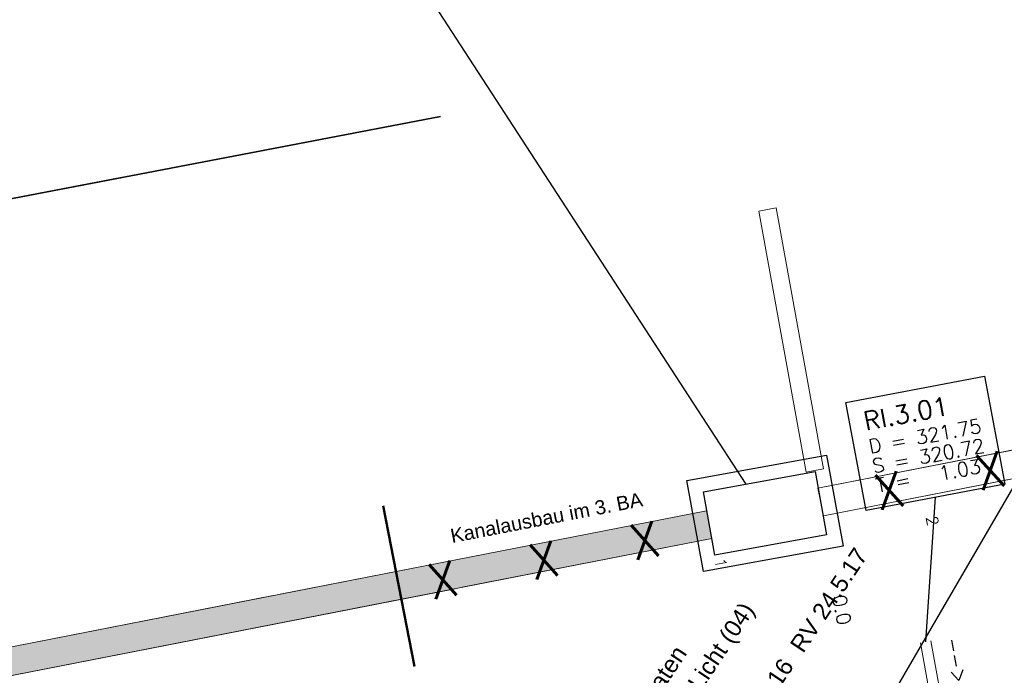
# Model space of a CAD drawing. Header units: metres. Extents: x -502 to 161, y -108 to 174.
# Tile 211 of 256: x -192 to -178, y -23 to -14. Entities that reach past the tile are written whole.
import ezdxf

# ---------------------------------------------------------------- set-up
doc = ezdxf.new("R2010")
doc.units = ezdxf.units.M
doc.header["$LTSCALE"] = 0.1
for name, pattern in [('126', [101.6, 100.001, -1.599]), ('240', [101.6, 101.6, 0]), ('86', [101.6, 101.6, 0]), ('89', [85.001, 30.001, -12.5, 30, -12.5])]:
    doc.linetypes.add(name, pattern=pattern)
doc.layers.add('BRI31-005.05-5p02-Koordinierung Lageplan 4. BA ZOB West 2022-06-15', color=7, linetype='Continuous')
doc.layers.add('BRI31-005.06-5f07-Koordinierung Lageplan 4. BA ZOB Fernbusbahnh', color=7, linetype='Continuous')
doc.styles.add('Arial', font='arial.ttf')
doc.styles.add('Txt', font='txt_____.ttf')

msp = doc.modelspace()

# ---------------------------------------------------------------- linework, layer by layer
at = {"layer": 'BRI31-005.05-5p02-Koordinierung Lageplan 4. BA ZOB West 2022-06-15', "color": 7, "linetype": 'Continuous', "lineweight": 25, "transparency": 33554687}
for p, q in [((-181.924, -20.287), (-186.337, -13.499)), ((-179.956, -23.45), (-174.157, -13.496))]:
    msp.add_line(p, q, dxfattribs=at)
at = {"layer": 'BRI31-005.05-5p02-Koordinierung Lageplan 4. BA ZOB West 2022-06-15', "color": 92, "linetype": 'Continuous', "lineweight": 35, "true_color": 0x00cc00, "transparency": 33554687}
for p in [(-186.249, -15.084), (-190.766, -15.946)]:
    msp.add_line(p, (-222.209, -21.942), dxfattribs=at)
at = {"layer": 'BRI31-005.05-5p02-Koordinierung Lageplan 4. BA ZOB West 2022-06-15', "color": 7, "linetype": 'Continuous', "lineweight": 13, "transparency": 33554687}
for p, q in [((-181.497, -16.375), (-181.743, -16.42)), ((-181.071, -20.116), (-180.825, -20.071)), ((-180.905, -20.345), (-180.828, -20.737)), ((-186.881, -21.524), (-186.805, -21.916)), ((-186.805, -21.916), (-186.881, -21.524))]:
    msp.add_line(p, q, dxfattribs=at)
at = {"layer": 'BRI31-005.05-5p02-Koordinierung Lageplan 4. BA ZOB West 2022-06-15', "color": 7, "linetype": '126', "lineweight": 18, "transparency": 33554687}
for p, q in [((-181.071, -20.116), (-181.743, -16.42)), ((-180.825, -20.071), (-181.497, -16.375))]:
    msp.add_line(p, q, dxfattribs=at)
at = {"layer": 'BRI31-005.05-5p02-Koordinierung Lageplan 4. BA ZOB West 2022-06-15', "color": 7, "linetype": '86', "lineweight": 18, "transparency": 33554687}
for p, q in [((-181.071, -20.116), (-181.743, -16.42)), ((-180.825, -20.071), (-181.497, -16.375)), ((-186.881, -21.524), (-206.158, -25.292)), ((-206.082, -25.684), (-186.805, -21.916))]:
    msp.add_line(p, q, dxfattribs=at)
at = {"layer": 'BRI31-005.05-5p02-Koordinierung Lageplan 4. BA ZOB West 2022-06-15', "color": 1, "linetype": 'Continuous', "lineweight": 25, "true_color": 0xff0000, "transparency": 33554687}
msp.add_line((-179.379, -22.518), (-179.24, -20.473), dxfattribs=at)
at = {"layer": 'BRI31-005.05-5p02-Koordinierung Lageplan 4. BA ZOB West 2022-06-15', "color": 1, "linetype": '89', "lineweight": 50, "true_color": 0xff0000, "transparency": 33554687}
msp.add_line((-187.063, -20.594), (-186.618, -22.87), dxfattribs=at)
at = {"layer": 'BRI31-005.05-5p02-Koordinierung Lageplan 4. BA ZOB West 2022-06-15', "color": 7, "linetype": '240', "lineweight": 18, "transparency": 33554687, "flags": 128}
for points in [[(-180.828, -20.737), (-159.288, -16.51), (-159.365, -16.118), (-180.905, -20.345)], [(-206.082, -25.684), (-182.406, -21.056), (-182.482, -20.664), (-206.158, -25.292)]]:
    msp.add_lwpolyline(points, dxfattribs=at)
at = {"layer": 'BRI31-005.05-5p02-Koordinierung Lageplan 4. BA ZOB West 2022-06-15', "color": 7, "linetype": 'Continuous', "lineweight": 18, "transparency": 33554687, "flags": 128}
for points in [[(-180.828, -20.737), (-159.288, -16.51), (-159.365, -16.118), (-180.905, -20.345)], [(-180.512, -19.133), (-178.547, -18.76), (-178.258, -20.287), (-180.223, -20.66), (-180.512, -19.133)], [(-186.805, -21.916), (-182.406, -21.056), (-182.482, -20.664), (-186.881, -21.524)]]:
    msp.add_lwpolyline(points, dxfattribs=at)
at = {"layer": 'BRI31-005.05-5p02-Koordinierung Lageplan 4. BA ZOB West 2022-06-15', "color": 1, "linetype": 'Continuous', "lineweight": 25, "true_color": 0xff0000, "transparency": 33554687, "flags": 128}
msp.add_lwpolyline([(-180.512, -19.133), (-178.547, -18.76), (-178.258, -20.287), (-180.223, -20.66), (-180.512, -19.133)], dxfattribs=at)
at = {"layer": 'BRI31-005.05-5p02-Koordinierung Lageplan 4. BA ZOB West 2022-06-15', "color": 7, "linetype": 'Continuous', "lineweight": 25, "transparency": 33554687, "flags": 128}
for points in [[(-182.76, -20.235), (-180.782, -19.878), (-180.55, -21.167), (-182.528, -21.524), (-182.76, -20.235)], [(-182.76, -20.235), (-180.782, -19.878), (-180.55, -21.167), (-182.528, -21.524), (-182.76, -20.235)], [(-182.528, -20.396), (-180.944, -20.11), (-180.782, -21.006), (-182.366, -21.292), (-182.528, -20.396)], [(-182.528, -20.396), (-180.944, -20.11), (-180.782, -21.006), (-182.366, -21.292), (-182.528, -20.396)]]:
    msp.add_lwpolyline(points, dxfattribs=at)
at = {"layer": 'BRI31-005.05-5p02-Koordinierung Lageplan 4. BA ZOB West 2022-06-15', "color": 1, "linetype": 'Continuous', "lineweight": 18, "true_color": 0xff0000, "transparency": 33554687, "flags": 128}
msp.add_lwpolyline([(-179.453, -22.531), (-179.21, -23.879), (-179.062, -23.853), (-179.305, -22.505)], dxfattribs=at)
at = {"layer": 'BRI31-005.06-5f07-Koordinierung Lageplan 4. BA ZOB Fernbusbahnh', "color": 7, "linetype": 'Continuous', "lineweight": 25, "transparency": 33554687}
msp.add_line((-181.924, -20.287), (-186.337, -13.499), dxfattribs=at)
at = {"layer": 'BRI31-005.06-5f07-Koordinierung Lageplan 4. BA ZOB Fernbusbahnh', "color": 7, "linetype": 'Continuous', "lineweight": 20, "transparency": 33554687}
msp.add_line((-181.924, -20.287), (-186.337, -13.499), dxfattribs=at)
at = {"layer": 'BRI31-005.06-5f07-Koordinierung Lageplan 4. BA ZOB Fernbusbahnh', "color": 1, "linetype": '89', "lineweight": 50, "true_color": 0xff0000, "transparency": 33554687}
msp.add_line((-187.063, -20.594), (-186.618, -22.87), dxfattribs=at)
at = {"layer": 'BRI31-005.06-5f07-Koordinierung Lageplan 4. BA ZOB Fernbusbahnh', "color": 7, "linetype": '86', "lineweight": 13, "transparency": 33554687}
for p, q in [((-186.881, -21.524), (-206.158, -25.292)), ((-206.082, -25.684), (-186.805, -21.916))]:
    msp.add_line(p, q, dxfattribs=at)
at = {"layer": 'BRI31-005.06-5f07-Koordinierung Lageplan 4. BA ZOB Fernbusbahnh', "color": 7, "linetype": 'Continuous', "lineweight": 9, "transparency": 33554687}
for p, q in [((-186.881, -21.524), (-186.805, -21.916)), ((-186.805, -21.916), (-186.881, -21.524))]:
    msp.add_line(p, q, dxfattribs=at)
at = {"layer": 'BRI31-005.06-5f07-Koordinierung Lageplan 4. BA ZOB Fernbusbahnh', "color": 7, "linetype": '240', "lineweight": 13, "transparency": 33554687, "flags": 128}
msp.add_lwpolyline([(-206.082, -25.684), (-182.406, -21.056), (-182.482, -20.664), (-206.158, -25.292)], dxfattribs=at)
at = {"layer": 'BRI31-005.06-5f07-Koordinierung Lageplan 4. BA ZOB Fernbusbahnh', "color": 7, "linetype": 'Continuous', "lineweight": 13, "transparency": 33554687, "flags": 128}
msp.add_lwpolyline([(-186.805, -21.916), (-182.406, -21.056), (-182.482, -20.664), (-186.881, -21.524)], dxfattribs=at)
at = {"layer": 'BRI31-005.06-5f07-Koordinierung Lageplan 4. BA ZOB Fernbusbahnh', "color": 41, "linetype": 'Continuous', "true_color": 0xffdf7f, "transparency": 33554687}
msp.add_solid([(-186.881, -21.524), (-186.805, -21.916), (-182.482, -20.664), (-182.406, -21.056)], dxfattribs=at)
at = {"layer": 'BRI31-005.06-5f07-Koordinierung Lageplan 4. BA ZOB Fernbusbahnh', "color": 2, "linetype": 'Continuous', "true_color": 0xffff00, "transparency": 33554687}
msp.add_solid([(-186.805, -21.916), (-186.881, -21.524), (-206.082, -25.684), (-206.158, -25.292)], dxfattribs=at)

# ---------------------------------------------------------------- texts
at = {"layer": 'BRI31-005.05-5p02-Koordinierung Lageplan 4. BA ZOB West 2022-06-15', "color": 2, "true_color": 0xffff00, "transparency": 33554687, "char_height": 0.5, "attachment_point": 1, "line_spacing_factor": 0.25, "style": 'Txt'}
for s, insert, rotation in [('X   X   X   X   X   X   X   X   X   X   X   X   X', (-180.153, -20.173), 11.1154), ('X   X   X', (-186.476, -21.435), 11.0148)]:
    msp.add_mtext(s, dxfattribs=dict(at, insert=insert, rotation=rotation))
at = {"layer": 'BRI31-005.05-5p02-Koordinierung Lageplan 4. BA ZOB West 2022-06-15', "color": 1, "true_color": 0xff0000, "transparency": 33554687, "attachment_point": 1, "line_spacing_factor": 0.25}
for s, insert, char_height, rotation, style in [('RI.3.01', (-180.279, -19.273), 0.26, 10.737, 'Txt'), ('D = 321.75', (-180.205, -19.66), 0.2, 10.737, 'Txt'), ('S = 320.72', (-180.153, -19.936), 0.2, 10.737, 'Txt'), ('T =   1.03', (-180.101, -20.211), 0.2, 10.737, 'Txt'), ('Kanalausbau im 3. BA', (-186.126, -20.925), 0.2, 10.9286, 'Arial'), ('RV 24.5.17', (-181.315, -22.56), 0.24, 56.4516, 'Arial'), ('--> DN 150', (-178.908, -22.44), 0.2, 280.2188, 'Txt'), ('RV 24.5.16', (-182.364, -24.127), 0.24, 56.4516, 'Arial')]:
    msp.add_mtext(s, dxfattribs=dict(at, insert=insert, char_height=char_height, rotation=rotation, style=style))
at = {"layer": 'BRI31-005.05-5p02-Koordinierung Lageplan 4. BA ZOB West 2022-06-15', "color": 7, "transparency": 33554687, "attachment_point": 1, "line_spacing_factor": 0.25}
for s, insert, char_height, rotation, style in [('2', (-179.22, -20.724), 0.16, 281.1026, 'Txt'), ('1', (-182.216, -21.322), 0.16, 281.0603, 'Txt'), ('0.0', (-180.51, -21.837), 0.2, 281.1026, 'Txt'), ('da 110 Daten', (-184.062, -24.224), 0.24, 56.4516, 'Arial')]:
    msp.add_mtext(s, dxfattribs=dict(at, insert=insert, char_height=char_height, rotation=rotation, style=style))
at = {"layer": 'BRI31-005.05-5p02-Koordinierung Lageplan 4. BA ZOB West 2022-06-15', "color": 190, "true_color": 0x7f00ff, "transparency": 33554687, "insert": (-183.682, -24.481), "char_height": 0.24, "attachment_point": 1, "rotation": 56.4516, "line_spacing_factor": 0.25, "style": 'Arial'}
msp.add_mtext('2 x da 110 Licht (04)', dxfattribs=at)
at = {"layer": 'BRI31-005.06-5f07-Koordinierung Lageplan 4. BA ZOB Fernbusbahnh', "color": 1, "true_color": 0xff0000, "transparency": 33554687, "insert": (-186.126, -20.925), "char_height": 0.2, "attachment_point": 1, "rotation": 10.9286, "line_spacing_factor": 0.25, "style": 'Arial'}
msp.add_mtext('Kanalausbau im 3. BA', dxfattribs=at)
at = {"layer": 'BRI31-005.06-5f07-Koordinierung Lageplan 4. BA ZOB Fernbusbahnh', "color": 2, "true_color": 0xffff00, "transparency": 33554687, "insert": (-186.476, -21.435), "char_height": 0.5, "attachment_point": 1, "rotation": 11.0148, "line_spacing_factor": 0.25, "style": 'Txt'}
msp.add_mtext('X   X   X', dxfattribs=at)
at = {"layer": 'BRI31-005.06-5f07-Koordinierung Lageplan 4. BA ZOB Fernbusbahnh', "color": 190, "true_color": 0x7f00ff, "transparency": 33554687, "insert": (-183.682, -24.481), "char_height": 0.24, "attachment_point": 1, "rotation": 56.4516, "line_spacing_factor": 0.25, "style": 'Arial'}
msp.add_mtext('2 x da 110 Licht (04)', dxfattribs=at)
at = {"layer": 'BRI31-005.06-5f07-Koordinierung Lageplan 4. BA ZOB Fernbusbahnh', "color": 7, "transparency": 33554687, "insert": (-184.062, -24.224), "char_height": 0.24, "attachment_point": 1, "rotation": 56.4516, "line_spacing_factor": 0.25, "style": 'Arial'}
msp.add_mtext('da 110 Daten', dxfattribs=at)

doc.saveas('drawing.dxf')
